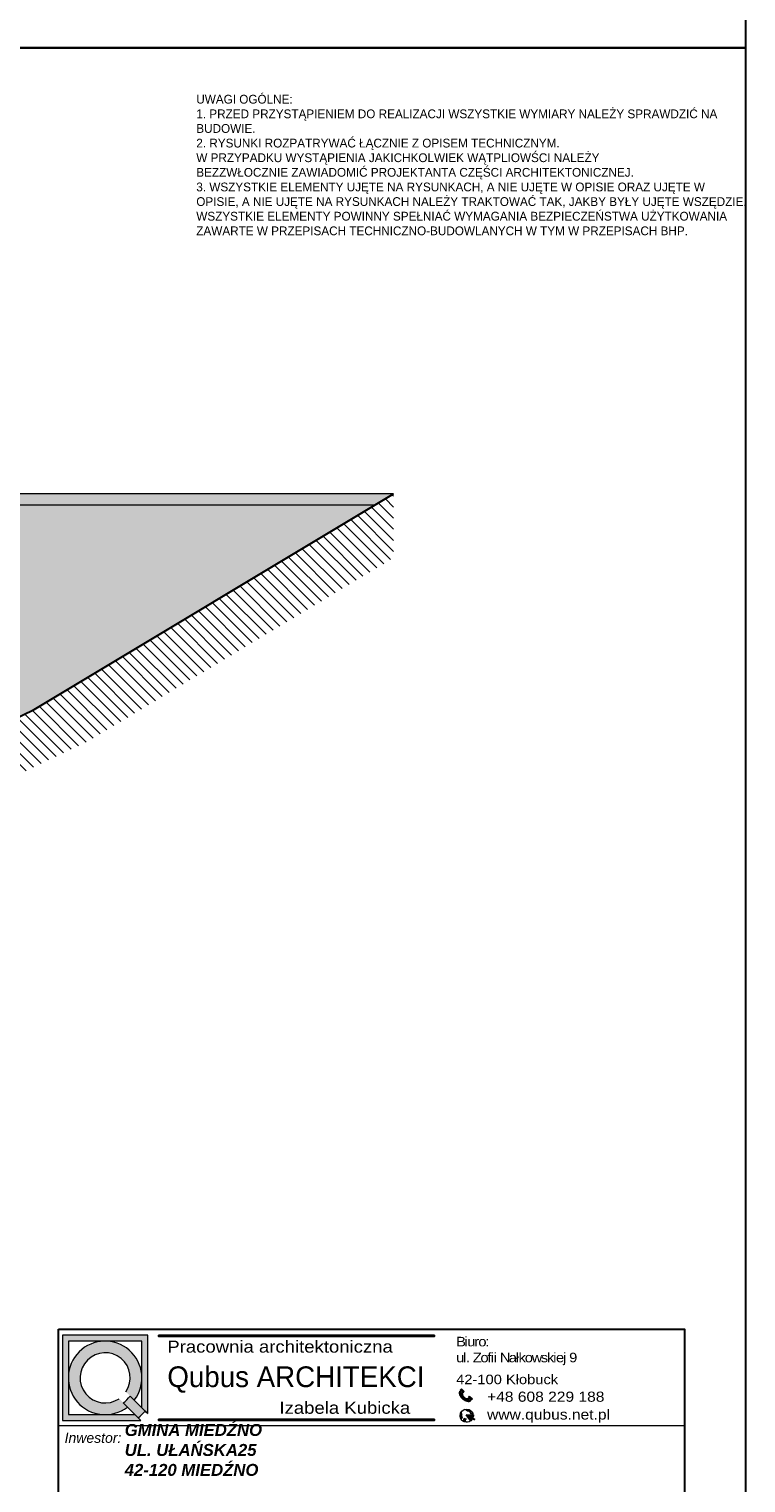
# Model space of a CAD drawing. Header units: millimetres. Extents: x -587 to 33545, y -26688 to 22494.
# Tile 8 of 256: x 940 to 1513, y 7614 to 8774. Entities that reach past the tile are written whole.
import ezdxf

# ---------------------------------------------------------------- set-up
doc = ezdxf.new("R2010")
doc.units = ezdxf.units.MM
doc.header["$MEASUREMENT"] = 0
doc.linetypes.add('ArchiTECH.PC Solid Line Type', pattern=[0])
doc.layers.add('a3', color=3, linetype='Continuous', lineweight=30, plot=False)
for name, color, linetype, lineweight in [('A_l.przekrojowa', 7, 'Continuous', 30), ('l.widokowa', 140, 'Continuous', 15), ('l.wypełnien', 253, 'Continuous', 5), ('wymiarowanie', 176, 'Continuous', 9)]:
    doc.layers.add(name, color=color, linetype=linetype, lineweight=lineweight)

msp = doc.modelspace()

# ---------------------------------------------------------------- hatches: boundary and pattern name
for points in [[(1043.4, 7731.43), (1043.4, 7730.4), (1263.71, 7730.4), (1263.71, 7731.43)], [(1043.4, 7664.4), (1043.4, 7663.37), (1263.71, 7663.37), (1263.71, 7664.4)]]:
    msp.add_hatch(color=256).paths.add_polyline_path(points)
at = {"layer": 'l.wypełnien'}
msp.add_hatch(color=252, dxfattribs=at).paths.add_polyline_path([(787.48, 8159.49), (787.61, 8157.85, 0.3680063), (795.86, 8149.6), (805.35, 8149.6), (805.35, 8141.96), (818.35, 8141.57), (818.35, 8131.57), (823.35, 8131.57), (823.35, 8121.57), (274.24, 8121.73), (274.25, 8131.73), (269.24, 8131.73), (269.24, 8141.57), (256.25, 8141.57), (256.25, 8149.75), (246.76, 8149.75, -0.4399017), (238, 8159.3), (253.16, 8159.49), (254.99, 8164.69), (255.9, 8165.11), (256.87, 8165.11), (393.67, 8229.95), (681.79, 8402.67), (1231.15, 8402.67), (937.26, 8227.23), (803.89, 8163.97), (802.26, 8159.34)])
h = msp.add_hatch(dxfattribs=at)
h.set_pattern_fill('ANSI31', color=256, scale=50, angle=180, style=0)
h.set_pattern_definition([(135, (3191.29, -2283.1196), (4.4194174, 4.4194174), [])])
h.paths.add_polyline_path([(1231.15, 8351.72), (1231.15, 8402.67), (1216.13, 8393.67), (943.14, 8230.02), (937.26, 8227.23), (803.89, 8163.97), (803.31, 8162.31), (802.26, 8159.34), (787.74, 8159.34, -2.144865), (786.86, 8158.6, 0.2133516), (789.86, 8151.89, 0.1845525), (795.86, 8149.6), (801.86, 8149.6), (804.69, 8149.6), (805.35, 8149.6), (805.35, 8141.57), (807.61, 8141.57), (818.35, 8141.57), (818.35, 8131.57), (823.35, 8131.57), (823.35, 8121.57), (828.35, 8121.57), (828.35, 8121.57), (828.35, 7788.71), (828.37, 7787.81), (828.39, 7786.82), (828.43, 7784.78, -1.1173376), (828.69, 7782.81), (828.35, 7782.81), (828.35, 7777.8), (828.35, 7777.75), (825.74, 7777.75), (825.74, 7752.75), (825.74, 7681.73), (878.35, 7681.73), (878.35, 8153.75), (986.45, 8205.02)])
h = msp.add_hatch(dxfattribs=at)
h.set_pattern_fill('SPANTILE', scale=17, angle=180, style=0)
h.set_pattern_definition([(265.0303, (3175.6502, -2266.1196), (16.99985222, 204.000017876), [15.699024, -376.776457]), (7e-15, (3174.29, -2281.76), (17, -17), [1.36, -15.64]), (180, (3191.29, -2283.12), (-17, 17), [4.76, -12.24]), (90, (3186.53, -2283.12), (17, 17), [1.7, -15.3]), (270, (3175.65, -2281.42), (-17, -17), [1.7, -15.3]), (180, (3175.65, -2283.12), (-17, 17), [1.36, -15.64]), (180, (3191.29, -2281.76), (-17, 17), [3.4, -13.6]), (94.9697, (3187.8902, -2281.7596), (-16.99985222, 204.000017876), [15.699024, -376.776457]), (127.3039, (3187.89024, -2280.9096), (220.999760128, -289.00018261), [4.488136, -444.32475]), (161.5651, (3185.17, -2277.3396), (-34.0000074, 16.9999729), [4.300694, -49.458015]), (198.4349, (3181.09, -2275.9796), (34.0000074, 16.9999729), [4.300694, -49.458015]), (232.6961, (3177.01024, -2277.3396), (-220.999760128, -289.00018261), [4.488136, -444.32475]), (159.7751, (3184.3202, -2278.5296), (186.999953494, -68.000141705), [3.442245, -340.781524]), (200.2249, (3181.0902, -2277.3396), (-186.999953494, -68.000141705), [3.442245, -340.781524]), (232.5946, (3177.8602, -2278.5296), (-170.000169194, -220.999871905), [3.638153, -360.177725]), (127.4054, (3186.5302, -2281.4196), (170.000169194, -220.999871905), [3.638153, -360.177725])])
h.paths.add_polyline_path([(943.14, 8230.02), (937.26, 8227.23), (405.32, 8227.23), (684.28, 8393.67), (1216.13, 8393.67)])
h.paths.add_polyline_path([(803.89, 8163.97), (804.09, 8164.54), (805.33, 8165.11), (277.88, 8165.11), (391.69, 8219.1), (405.32, 8227.23), (937.26, 8227.23)])
at = {"layer": 'wymiarowanie'}
h = msp.add_hatch(color=7, dxfattribs=at)
h.paths.add_polyline_path([(966.72, 7731.43), (1034.78, 7731.43), (1034.78, 7668.85), (1032.72, 7670.91), (1030.11, 7673.52), (1030.11, 7697.4), (1030.11, 7726.76), (1000.75, 7726.76), (971.39, 7726.76), (971.39, 7697.4), (971.39, 7668.04), (1000.75, 7668.04), (1024.64, 7668.04), (1027.25, 7665.43), (1029.31, 7663.37), (966.72, 7663.37)])
h.paths.add_polyline_path([(971.39, 7697.4, -0.4142136), (1000.75, 7726.76, -0.4142136), (1030.11, 7697.4, -0.1647641), (1024.07, 7679.56), (1020.73, 7682.9), (1017.38, 7686.25, 10.2455423), (1011.9, 7680.78), (1015.26, 7677.43), (1018.59, 7674.09, -0.1647641), (1000.75, 7668.04, -0.4142136)])
for color, points in [(1, [(1015.26, 7677.43, 0.0788738), (1020.73, 7682.9), (1024.07, 7679.56), (1030.11, 7673.52), (1032.72, 7670.91, -0.046709), (1027.25, 7665.43), (1024.64, 7668.04), (1018.59, 7674.09)]), (7, [(1292.63, 7663.04, 0.0114248), (1292.82, 7663.19), (1292.83, 7662.77)]), (7, [(1294.69, 7667.47), (1295.48, 7667.41), (1294.69, 7666.96, 0.0122344), (1294.7, 7667.21, 0.0123937)])]:
    msp.add_hatch(color=color, dxfattribs=at).paths.add_polyline_path(points)
h = msp.add_hatch(color=7, dxfattribs=at)
h.paths.add_polyline_path([(1287.45, 7682.07), (1286.42, 7683, -0.2257017), (1286.15, 7684.55), (1283.7, 7686.76, 0.1923995), (1284.25, 7683.1, 0.0725634), (1286.2, 7680.69)])
h.paths.add_polyline_path([(1284.31, 7687.45), (1286.6, 7685.39), (1287.61, 7686.51), (1285.32, 7688.56)])
h = msp.add_hatch(color=7, dxfattribs=at)
h.paths.add_polyline_path([(1287.45, 7682.07), (1288.48, 7681.14, 0.2257017), (1290.05, 7681.04), (1292.5, 7678.83, -0.1923995), (1288.81, 7678.99, -0.0725634), (1286.2, 7680.69)])
h.paths.add_polyline_path([(1293.12, 7679.51), (1290.84, 7681.57), (1291.84, 7682.69), (1294.13, 7680.63)])
h = msp.add_hatch(color=7, dxfattribs=at)
h.paths.add_polyline_path([(1289.12, 7667.97), (1294.23, 7665.04, -0.0172131), (1294.07, 7664.72), (1293.56, 7665.01, 0.008189), (1293.55, 7665.02, 0.5397497), (1292.8, 7664.62), (1292.82, 7663.19, -0.0114248), (1292.63, 7663.04)])
h.paths.add_polyline_path([(1289.12, 7667.97), (1294.69, 7667.47, -0.0123937), (1294.7, 7667.21, -0.0122344), (1294.69, 7666.96), (1293.87, 7666.48, 0.5397497), (1293.9, 7665.64, 0.008189), (1293.92, 7665.64), (1294.37, 7665.38, -0.0173245), (1294.23, 7665.04)])
h.paths.add_polyline_path([(1285.14, 7670.22, 0.4200987), (1285.4, 7668.97, -0.5369957), (1285.62, 7668.27, 0.2016291), (1285.4, 7666.96, 0.1070222), (1285.98, 7666.13, 0), (1285.98, 7666.13, -0.4365565), (1285.98, 7665.7, 0.1470815), (1285.47, 7665.27, 0.2070349), (1285.41, 7664.63, -0.421728), (1285.2, 7664.13, -0.3199581)])
h.paths.add_polyline_path([(1286.13, 7663.14, 0.4961021), (1287, 7663.66, -0.1925824), (1287.23, 7664.8, -0.3611399), (1287.96, 7664.78, 0.3674112), (1288.79, 7664.66, -1.0208574), (1289.05, 7664.51, -0.1185898), (1288.46, 7663.83, 0.3247332), (1288.4, 7663.02, 0.305926), (1289.9, 7661.98, -0.195201)])
h.paths.add_polyline_path([(1287.91, 7672.24, -0.2349861), (1292.52, 7671.47, 0.5278165), (1291.88, 7670.62, 0.1272686), (1291.08, 7670.95, -0.1207092), (1289.25, 7671.61, 0.0977798)])
h.paths.add_polyline_path([(1292.2, 7669.04, 0.3379247), (1292.5, 7669.69, 0.2733122), (1294.4, 7668.97, -0.0235046), (1294.54, 7668.49, -0.1267146)])
h.paths.add_polyline_path([(1294.23, 7665.04, 0.0173245), (1294.37, 7665.38), (1296.05, 7664.42), (1295.87, 7664.1)])
h.paths.add_polyline_path([(1294.23, 7665.04), (1295.87, 7664.1), (1295.69, 7663.79), (1294.07, 7664.72, 0.0172131)])

# ---------------------------------------------------------------- linework, layer by layer
at = {"color": 7}
for p, q in [((1032.72, 7670.91), (1034.78, 7668.85)), ((1027.25, 7665.43), (1029.31, 7663.37))]:
    msp.add_line(p, q, dxfattribs=at)
for points in [[(1043.4, 7731.43), (1043.4, 7730.4), (1263.71, 7730.4), (1263.71, 7731.43)], [(1043.4, 7664.4), (1043.4, 7663.37), (1263.71, 7663.37), (1263.71, 7664.4)]]:
    msp.add_lwpolyline(points, close=True)
at = {"layer": 'a3'}
for points in [[(-587.44, 10243.5), (-587.44, 8758.5), (1512.56, 8758.5), (1512.56, 10243.5), (-587.44, 10243.5)], [(-587.44, 8758.5), (-587.44, 7273.5), (1512.56, 7273.5), (1512.56, 8758.5), (-587.44, 8758.5)]]:
    msp.add_lwpolyline(points, dxfattribs=at)
at = {"layer": 'A_l.przekrojowa', "color": 7, "ltscale": 0.3}
msp.add_line((803.89, 8163.97), (943.14, 8230.02), dxfattribs=at)
msp.add_lwpolyline([(942.77, 8229.8), (1231.15, 8402.67)], dxfattribs=at)
at = {"layer": 'l.widokowa', "color": 7, "linetype": 'Continuous', "lineweight": 5}
for points in [[(1231.15, 8402.67), (681.79, 8402.67)], [(1216.13, 8393.67), (684.28, 8393.67)]]:
    msp.add_lwpolyline(points, dxfattribs=at)
at = {"layer": 'wymiarowanie', "color": 0, "linetype": 'ArchiTECH.PC Solid Line Type', "lineweight": 9}
for p, q in [((963.46, 7459.52), (963.46, 7709.52)), ((963.46, 7659.52), (1463.46, 7659.52))]:
    msp.add_line(p, q, dxfattribs=at)
at = {"layer": 'wymiarowanie', "color": 1}
for p, q in [((1032.72, 7670.91), (1020.73, 7682.9)), ((1027.25, 7665.43), (1015.26, 7677.43))]:
    msp.add_line(p, q, dxfattribs=at)
at = {"layer": 'wymiarowanie', "color": 7}
for p, q in [((1283.7, 7686.76), (1286.15, 7684.55)), ((1285.32, 7688.56), (1284.31, 7687.45)), ((1284.31, 7687.45), (1286.6, 7685.39)), ((1285.32, 7688.56), (1287.61, 7686.51)), ((1286.42, 7683), (1290.82, 7679.03)), ((1286.6, 7685.39), (1287.61, 7686.51)), ((1292.5, 7678.83), (1290.05, 7681.04)), ((1290.84, 7681.57), (1291.84, 7682.69)), ((1293.12, 7679.51), (1290.84, 7681.57)), ((1294.13, 7680.63), (1291.84, 7682.69)), ((1294.13, 7680.63), (1293.12, 7679.51)), ((1295.48, 7667.41), (1289.12, 7667.97)), ((1289.12, 7667.97), (1295.87, 7664.1)), ((1292.83, 7662.77), (1289.12, 7667.97)), ((1292.8, 7664.62), (1292.83, 7662.77)), ((1293.55, 7665.02), (1295.69, 7663.79)), ((1293.87, 7666.48), (1295.48, 7667.41)), ((1293.9, 7665.64), (1296.05, 7664.42)), ((1295.87, 7664.1), (1295.69, 7663.79)), ((1295.87, 7664.1), (1296.05, 7664.42))]:
    msp.add_line(p, q, dxfattribs=at)
at = {"layer": 'wymiarowanie', "color": 0, "lineweight": 30}
msp.add_lwpolyline([(963.46, 7736.13), (1463.46, 7736.13), (1463.46, 7323.5), (963.46, 7323.5)], close=True, dxfattribs=at)
at = {"layer": 'wymiarowanie', "color": 7}
for points in [[(1034.78, 7668.85), (1034.78, 7731.43), (966.72, 7731.43), (966.72, 7663.37), (1029.31, 7663.37)], [(1030.11, 7673.52), (1030.11, 7726.76), (971.39, 7726.76), (971.39, 7668.04), (1024.64, 7668.04)]]:
    msp.add_lwpolyline(points, dxfattribs=at)
at = {"layer": 'wymiarowanie', "color": 7, "lineweight": 13}
msp.add_circle((1289.45, 7667.21), 5.25, dxfattribs=at)
at = {"layer": 'wymiarowanie', "color": 7}
for centre, radius, start, end in [((1000.75, 7697.4), 29.36, 322.57509, 307.42491), ((1000.75, 7697.4), 20.02, 326.14921, 303.85079), ((1288.55, 7685.61), 4.98, 166.67958, 210.24197), ((1293.5, 7688.6), 10.76, 210.73037, 227.33158), ((1287.92, 7684.06), 1.84, 164.3158, 215.19037), ((1293.31, 7688.77), 10.76, 228.6417, 245.24291), ((1289.37, 7682.75), 1.84, 240.78291, 291.65748), ((1000.75, 7697.4), 41.52, 309.65143, 320.34857), ((1285.88, 7669.72), 0.895, 145.81653, 236.96537), ((1287.07, 7667.35), 1.71, 147.73007, 193.32869), ((1285.28, 7668.54), 0.443, 321.3211, 74.26354), ((1286.98, 7668.53), 3.82, 53.63525, 75.97372), ((1290.86, 7683.53), 4.98, 245.7313, 289.2937), ((1291.51, 7675.02), 4.1, 236.50654, 264.03785), ((1290.84, 7669.25), 1.72, 14.92604, 81.86713), ((1292.49, 7670.82), 0.649, 87.29907, 197.66327), ((1291.93, 7669.56), 0.589, 297.9169, 12.60242), ((1294.44, 7673.31), 4.82, 242.38997, 271.27687), ((1294.06, 7670.94), 2, 218.55426, 279.6995), ((1285.06, 7664.48), 0.379, 291.2453, 22.71136), ((1286.18, 7664.87), 0.809, 150.948, 197.73589), ((1287.61, 7667.88), 2.39, 202.61984, 227.05452), ((1286.45, 7664.63), 1.16, 113.52157, 146.9902), ((1285.78, 7665.91), 0.293, 313.10426, 47.44022), ((1286.37, 7663.73), 0.638, 247.55357, 353.09799), ((1288.55, 7663.95), 1.57, 147.18676, 190.78958), ((1287.58, 7664.35), 0.575, 48.68881, 128.11552), ((1288.45, 7665.21), 0.646, 221.07993, 301.77551), ((1288.99, 7663.39), 0.69, 140.11365, 212.07498), ((1289.93, 7663.61), 1.63, 201.19555, 269.23648), ((1287.34, 7665.41), 1.93, 305.31298, 332.36541), ((1288.92, 7664.59), 0.15, 330.54591, 152.91124), ((1293.3, 7664.58), 0.503, 59.2997, 174.60822), ((1294.16, 7666.08), 0.503, 125.86793, 241.17645)]:
    msp.add_arc(centre, radius, start, end, dxfattribs=at)
at = {"layer": 'wymiarowanie', "color": 1}
msp.add_arc((1000.75, 7697.4), 24.69, 305.9804, 324.0196, dxfattribs=at)

# ---------------------------------------------------------------- texts
at = {"color": 7, "insert": (1073.57, 8671.15), "char_height": 7.3248, "width": 465.5268, "attachment_point": 4}
msp.add_mtext('{\\fCentury Gothic|b0|i1|c238|p34;\\P\\pxsm1,ql;\\fCentury Gothic|b0|i0|c238|p34;\\H0.955652x;\\C256;UWAGI OGÓLNE:\\P1. PRZED PRZYSTĄPIENIEM DO REALIZACJI WSZYSTKIE WYMIARY NALEŻY SPRAWDZIĆ NA\\PBUDOWIE.\\P2. \\C7;RYSUNKI ROZPATRYWAĆ ŁĄCZNIE Z OPISEM TECHNICZNYM.\\P\\ps*1,q*;W PRZYPADKU WYSTĄPIENIA JAKICHKOLWIEK WĄTPLIOWŚCI NALEŻY \\PBEZZWŁOCZNIE ZAWIADOMIĆ PROJEKTANTA CZĘŚCI ARCHITEKTONICZNEJ.\\P\\psm1,ql;\\C256;3. WSZYSTKIE ELEMENTY UJĘTE NA RYSUNKACH, A NIE UJĘTE W OPISIE ORAZ UJĘTE W\\POPISIE, A NIE UJĘTE NA RYSUNKACH NALEŻY TRAKTOWAĆ TAK, JAKBY BYŁY UJĘTE WSZĘDZIE.\\PWSZYSTKIE ELEMENTY POWINNY SPEŁNIAĆ WYMAGANIA BEZPIECZEŃSTWA UŻYTKOWANIA\\PZAWARTE W PRZEPISACH TECHNICZNO-BUDOWLANYCH W TYM W PRZEPISACH BHP.}', dxfattribs=at)
at = {"attachment_point": 1}
for s, insert, char_height, width in [('{\\fCentury Gothic|b0|i0|c238|p34;\\W1.15;Pracownia architektoniczna}', (1050.43, 7727.14), 9.6206, 217.3406), ('{\\fCentury Gothic|b0|i0|c238|p34;\\W1.15;\\T0.8;Biuro:\\Pul. Zofii Nałkowskiej 9}', (1281.11, 7730.14), 7.6196, 296.6769), ('{\\fCentury Gothic|b0|i0|c238|p34;\\W1.15;42-100 Kłobuck}', (1281.11, 7699.97), 7.6196, 296.6769), ('{\\fCentury Gothic|b0|i0|c238|p34;\\W1.15;Izabela Kubicka}', (1139.96, 7678.34), 9.6206, 217.3406), ('{\\fCentury Gothic|b0|i0|c238|p34;\\W1.15;+48 608 229 188}', (1305.79, 7686.42), 8.0883, 314.9282), ('{\\fCentury Gothic|b0|i0|c238|p34;\\W1.15;www.qubus.net.pl}', (1305.79, 7672.24), 8.0883, 314.9282)]:
    msp.add_mtext(s, dxfattribs=dict(at, insert=insert, char_height=char_height, width=width))
at = {"layer": 'wymiarowanie', "color": 7, "insert": (1050.47, 7706.56), "char_height": 16.5424, "width": 250.7895, "attachment_point": 1}
msp.add_mtext('{\\fCentury Gothic|b0|i0|c238|p34;Qubus ARCHITEKCI}', dxfattribs=at)
at = {"layer": 'wymiarowanie', "color": 1, "ltscale": 0.45, "insert": (1016.4, 7660.58), "char_height": 9.551, "width": 542.8998, "attachment_point": 1}
msp.add_mtext('{\\fArial|b1|i1|c238|p34;\\C7;GMINA MIEDŹNO\\PUL. UŁAŃSKA25\\P42-120 MIEDŹNO}', dxfattribs=at)
at = {"layer": 'wymiarowanie', "color": 0, "ltscale": 0.45, "insert": (968.41, 7653.55), "char_height": 7.9972, "width": 507.9365, "attachment_point": 1}
msp.add_mtext('{\\fArial CE|b0|i1|c238|p34;Inwestor:}', dxfattribs=at)

doc.saveas('drawing.dxf')
